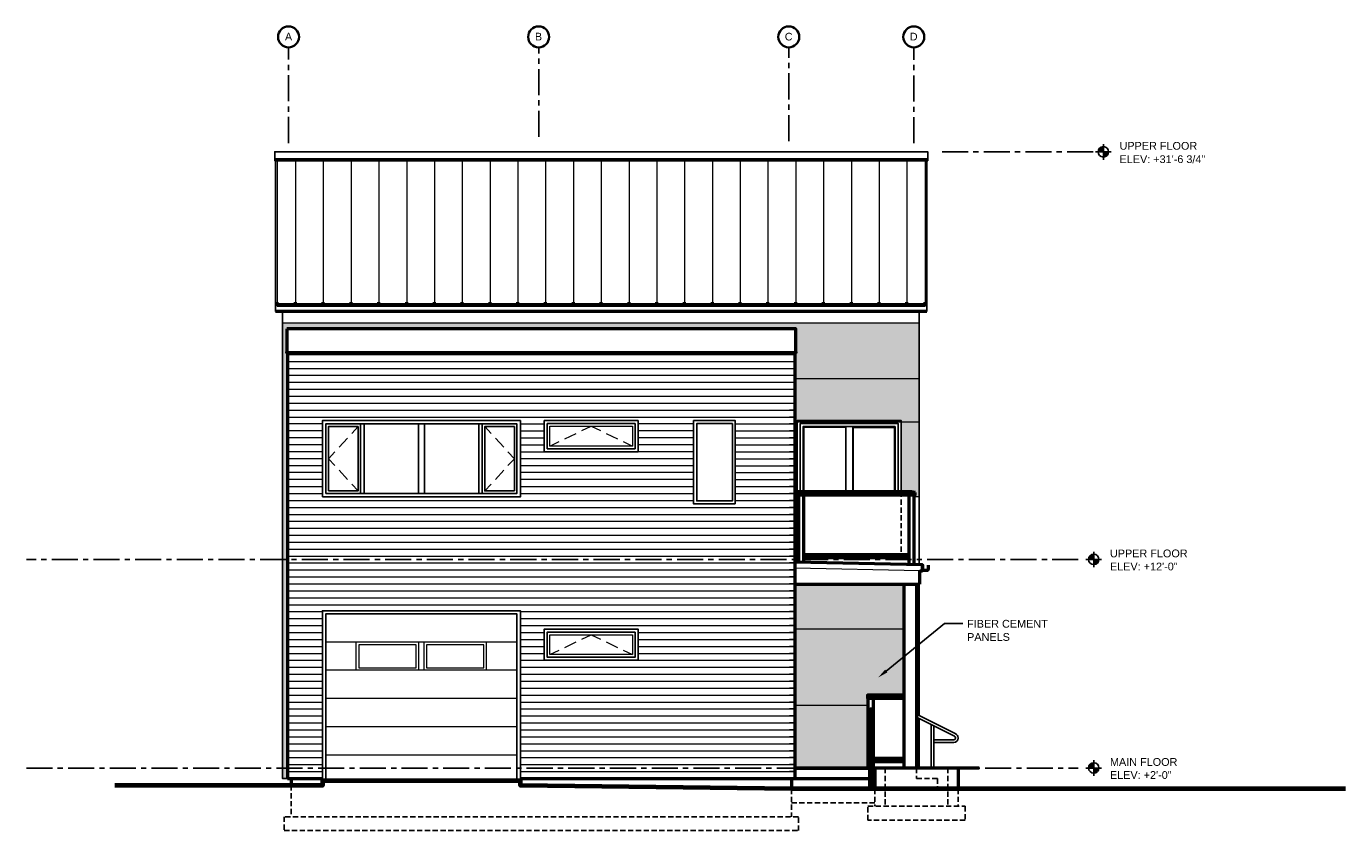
# Model space of a CAD drawing. Header units: inches. Extents: x 0 to 760, y 0 to 463.
import ezdxf

# ---------------------------------------------------------------- set-up
doc = ezdxf.new("R2010")
doc.units = ezdxf.units.IN
doc.header["$LTSCALE"] = 12
doc.header["$MEASUREMENT"] = 0
doc.linetypes.add('CENTER', pattern=[2, 1.25, -0.25, 0.25, -0.25])
doc.linetypes.add('HIDDEN', pattern=[0.375, 0.25, -0.125])
for name, color, linetype in [('A-ELEV', 7, 'Continuous'), ('A-ELEV-GRADE', 7, 'Continuous'), ('A-ELEV-HIDDEN', 7, 'Continuous'), ('A-ELEV-PATT', 7, 'Continuous'), ('A-FOOTINGS', 7, 'HIDDEN'), ('A-GRID', 7, 'CENTER'), ('A-GRID-LABEL', 7, 'Continuous'), ('A-LEVEL', 7, 'CENTER'), ('A-LEVEL-LABEL', 7, 'Continuous'), ('A-PANEL HATCH', 7, 'Continuous'), ('A-TEXT', 7, 'Continuous'), ('A-WALL', 7, 'Continuous')]:
    doc.layers.add(name, color=color, linetype=linetype)
doc.styles.add('PDF Arial', font='arial.ttf')

msp = doc.modelspace()

# ---------------------------------------------------------------- hatches: boundary and pattern name
at = {"layer": 'A-LEVEL-LABEL'}
h = msp.add_hatch(color=256, dxfattribs=at)
h.dxf.hatch_style = 1
h.paths.add_polyline_path([(620.08, 393.6, 0.418125), (617.04, 390.6, 0.003334), (617.04, 390.56), (620.08, 390.56)])
h.paths.add_polyline_path([(623.04, 390.56), (620.08, 390.56), (620.08, 387.6, 0.406424)])
h = msp.add_hatch(color=256, dxfattribs=at)
h.dxf.hatch_style = 1
h.paths.add_polyline_path([(614.56, 159.04, 0.418126), (611.52, 156.04, 0.003335), (611.52, 156), (614.56, 156)])
h.paths.add_polyline_path([(617.52, 156), (614.56, 156), (614.56, 153.04, 0.406421)])
h = msp.add_hatch(color=256, dxfattribs=at)
h.dxf.hatch_style = 1
h.paths.add_polyline_path([(614.56, 39.04, 0.418126), (611.52, 36.04, 0.003335), (611.52, 36), (614.56, 36)])
h.paths.add_polyline_path([(617.52, 36), (614.56, 36), (614.56, 33.04, 0.406421)])
at = {"layer": 'A-PANEL HATCH'}
h = msp.add_hatch(dxfattribs=at)
h.set_pattern_fill('AR-CONC', color=256, scale=2)
h.set_pattern_definition([(50, (1470.611, -135.383), (14.3452, -1.25504), [1.5, -16.5]), (355, (1470.611, -135.383), (-2.77503, 15.04384), [1.2, -13.2]), (100.4514, (1471.807, -135.488), (11.57018, 13.7888), [1.2748, -14.02284]), (46.1842, (1470.611, -131.383), (21.34483, -3.31039), [2.25, -24.75]), (96.6356, (1472.39, -131.66), (18.69324, 19.48237), [1.9122, -21.03428]), (351.1842, (1470.611, -131.383), (18.69324, 19.48237), [1.8, -19.8]), (21, (1472.611, -132.383), (11.93814, -8.05238), [1.5, -16.5]), (326, (1472.611, -132.383), (4.8663, 14.503), [1.2, -13.2]), (71.4514, (1473.606, -133.054), (16.80445, 6.45062), [1.2748, -14.02284]), (37.5, (1470.6114, -135.383), (0.243197, 6.657877), [0, -13.04, 0, -13.4, 0, -13.25]), (7.5, (1470.6114, -135.383), (5.26139, 7.888234), [0, -7.64, 0, -12.74, 0, -5.05]), (327.5, (1466.1514, -135.383), (10.676449, -0.451097), [0, -5, 0, -15.6, 0, -20.7]), (317.5, (1464.151, -135.383), (11.663723, 2.0021), [0, -6.5, 0, -10.36, 0, -14.7])])
h.paths.add_polyline_path([(513.92, 292), (147.44, 292), (147.44, 30), (150.4, 30), (150.4, 275.2), (149.68, 275.2), (149.92, 275.6), (149.92, 288.8), (442.96, 288.8), (442.96, 275.6), (443.2, 275.2), (442.48, 275.2), (442.48, 260), (513.92, 260)])
h.paths.add_polyline_path([(513.92, 260), (442.48, 260), (442.48, 235.12), (443.68, 235.12), (443.68, 236), (503.68, 236), (503.68, 235.12), (513.92, 235.12)], flags=17)
h.paths.add_polyline_path([(513.92, 235.12), (503.68, 235.12), (503.68, 194.96), (509.68, 194.96), (511.68, 194.48), (511.68, 193.2), (511.2, 193.2), (511.2, 192), (513.92, 192)], flags=17)
h.paths.add_polyline_path([(505.2, 141.76), (442.48, 141.76), (442.48, 116), (505.2, 116)], flags=17)
h.paths.add_polyline_path([(505.2, 116), (442.48, 116), (442.48, 72), (484.72, 72), (484.72, 76.16), (484.16, 76.16), (484.16, 77.92), (505.2, 77.92)], flags=17)
h.paths.add_polyline_path([(484.72, 72), (442.48, 72), (442.48, 36), (484.72, 36)], flags=17)

# ---------------------------------------------------------------- linework, layer by layer
at = {"layer": 'A-ELEV', "lineweight": 25}
for points in [[(518.48, 385.44), (518.96, 385.44), (518.96, 390.64), (142.96, 390.64), (142.96, 385.44), (143.44, 385.44)], [(143.44, 298.72), (143.44, 385.44), (518.48, 385.44), (518.48, 298.72)], [(150.4, 30), (147.44, 30), (147.44, 298.72)], [(513.92, 298.72), (513.92, 153.04)], [(443.68, 156), (443.68, 236), (503.68, 236), (503.68, 194.96)], [(192.4, 234), (192.4, 194)], [(194.4, 234), (194.4, 194)], [(225.68, 194), (225.68, 234)], [(229.2, 194), (229.2, 234)], [(260.4, 234), (260.4, 194)], [(262.4, 234), (262.4, 194)], [(445.44, 194.96), (445.44, 234.24), (501.92, 234.24), (501.92, 194.96)], [(447.2, 194.96), (447.2, 232.48), (500.16, 232.48), (500.16, 194.96)], [(471.76, 232.48), (471.76, 194.96)], [(475.76, 232.48), (475.76, 194.96)], [(513.92, 66.24), (513.92, 141.76)], [(170.4, 28.72), (170.4, 126.48), (284.4, 126.48), (284.4, 28.72)], [(172.4, 28.72), (172.4, 124.72), (282.4, 124.72), (282.4, 28.72)], [(535.04, 55.68), (512.48, 66.96)], [(534.4, 54.32), (512.48, 65.28)], [(513.92, 36), (513.92, 64.56)], [(520.96, 36), (520.96, 61.04)], [(522.48, 36), (522.48, 60.32)], [(534.96, 53.12), (534.96, 53.44)], [(536.48, 53.12), (536.48, 53.44)], [(533.92, 52.16), (522.48, 52.16)], [(533.92, 50.64), (522.48, 50.64)]]:
    msp.add_lwpolyline(points, dxfattribs=at)
at = {"layer": 'A-ELEV', "lineweight": 13}
for points in [[(144.4, 385.68), (144.4, 302.64)], [(154.96, 385.44), (154.96, 302.64)], [(170.96, 385.44), (170.96, 302.64)], [(186.96, 385.44), (186.96, 302.64)], [(202.96, 385.44), (202.96, 302.64)], [(218.96, 385.44), (218.96, 302.64)], [(234.96, 385.44), (234.96, 302.64)], [(250.96, 385.44), (250.96, 302.64)], [(266.96, 385.44), (266.96, 302.64)], [(282.96, 385.44), (282.96, 302.64)], [(298.96, 385.44), (298.96, 302.64)], [(314.96, 385.44), (314.96, 302.64)], [(330.96, 385.44), (330.96, 302.64)], [(346.96, 385.44), (346.96, 302.64)], [(362.96, 385.44), (362.96, 302.64)], [(378.96, 385.44), (378.96, 302.64)], [(394.96, 385.44), (394.96, 302.64)], [(410.96, 385.44), (410.96, 302.64)], [(426.96, 385.44), (426.96, 302.64)], [(442.96, 385.44), (442.96, 302.64)], [(458.96, 385.44), (458.96, 302.64)], [(474.96, 385.44), (474.96, 302.64)], [(490.96, 385.44), (490.96, 302.64)], [(506.96, 385.44), (506.96, 302.64)], [(517.44, 385.68), (517.44, 302.64)]]:
    msp.add_lwpolyline(points, dxfattribs=at)
at = {"layer": 'A-ELEV', "lineweight": 50}
for points in [[(144.4, 302.64), (144.4, 304.16)], [(154.96, 302.64), (154.96, 304.16)], [(170.96, 302.64), (170.96, 304.16)], [(186.96, 302.64), (186.96, 304.16)], [(202.96, 302.64), (202.96, 304.16)], [(218.96, 302.64), (218.96, 304.16)], [(234.96, 302.64), (234.96, 304.16)], [(250.96, 302.64), (250.96, 304.16)], [(266.96, 302.64), (266.96, 304.16)], [(282.96, 302.64), (282.96, 304.16)], [(298.96, 302.64), (298.96, 304.16)], [(314.96, 302.64), (314.96, 304.16)], [(330.96, 302.64), (330.96, 304.16)], [(346.96, 302.64), (346.96, 304.16)], [(362.96, 302.64), (362.96, 304.16)], [(378.96, 302.64), (378.96, 304.16)], [(394.96, 302.64), (394.96, 304.16)], [(410.96, 302.64), (410.96, 304.16)], [(426.96, 302.64), (426.96, 304.16)], [(442.96, 302.64), (442.96, 304.16)], [(458.96, 302.64), (458.96, 304.16)], [(474.96, 302.64), (474.96, 304.16)], [(490.96, 302.64), (490.96, 304.16)], [(506.96, 302.64), (506.96, 304.16)], [(517.44, 302.64), (517.44, 304.16)], [(150.4, 275.2), (150.4, 30)], [(442.48, 275.2), (442.48, 30), (485.44, 30)], [(444.48, 193.2), (444.48, 154.48)], [(447.44, 193.2), (447.44, 154.4)], [(515.92, 149.52), (515.92, 152.96)], [(514.48, 141.76), (514.48, 149.52)], [(505.2, 141.76), (505.2, 36)], [(512.48, 141.76), (512.48, 36)], [(485.44, 69.2), (485.44, 24)], [(486.96, 69.2), (486.96, 24)], [(548.48, 36), (488.48, 36), (488.48, 24)], [(536.48, 36), (536.48, 24)], [(152.4, 30), (152.4, 26)], [(440.48, 30), (440.48, 24)], [(486.96, 30), (488.48, 30)]]:
    msp.add_lwpolyline(points, dxfattribs=at)
for points in [[(149.92, 288.8), (149.92, 275.6), (149.68, 275.2), (443.2, 275.2), (442.96, 275.6), (442.96, 288.8)], [(442.48, 36), (485.44, 36)], [(486.96, 36), (488.48, 36)]]:
    msp.add_lwpolyline(points, close=True, dxfattribs=at)
at = {"layer": 'A-ELEV', "lineweight": 25}
for points in [[(170.4, 192), (284.4, 192), (284.4, 236), (170.4, 236)], [(352.16, 218), (298.16, 218), (298.16, 236), (352.16, 236)], [(408.16, 188), (384.16, 188), (384.16, 236), (408.16, 236)], [(172.4, 194), (282.4, 194), (282.4, 234), (172.4, 234)], [(173.92, 195.52), (190.96, 195.52), (190.96, 232.48), (173.92, 232.48)], [(280.96, 195.52), (263.92, 195.52), (263.92, 232.48), (280.96, 232.48)], [(350.48, 234.24), (350.48, 219.76), (299.92, 219.76), (299.92, 234.24)], [(406.48, 234.24), (406.48, 189.76), (385.92, 189.76), (385.92, 234.24)], [(352.16, 98), (298.16, 98), (298.16, 116), (352.16, 116)], [(350.48, 114.24), (350.48, 99.76), (299.92, 99.76), (299.92, 114.24)]]:
    msp.add_lwpolyline(points, close=True, dxfattribs=at)
at = {"layer": 'A-ELEV', "lineweight": 50}
msp.add_circle((486.12, 52.04), 0.76, dxfattribs=at)
msp.add_arc((486.12, 69.24), 0.76, 0.00643, 180, dxfattribs=at)
at = {"layer": 'A-ELEV', "lineweight": 25}
for centre, radius, start, end in [((533.88, 53.48), 1, 0.00283, 63.44474), ((533.88, 53.48), 2.52, 0.00491, 63.43985), ((533.88, 53.16), 2.52, 270.00057, 359.99943), ((533.88, 53.16), 1, 270.0007, 359.9993)]:
    msp.add_arc(centre, radius, start, end, dxfattribs=at)
at = {"layer": 'A-ELEV-GRADE', "lineweight": 70}
msp.add_lwpolyline([(759.52, 24), (440.48, 24), (284.4, 26), (284.4, 28.72), (170.4, 28.72), (170.4, 26), (50.96, 26)], dxfattribs=at)
at = {"layer": 'A-ELEV-HIDDEN', "lineweight": 25}
for points in [[(503.68, 194.96), (503.68, 192)], [(503.68, 190.48), (503.68, 187.52)], [(503.68, 186), (503.68, 182.96)], [(503.68, 181.52), (503.68, 178.48)], [(503.68, 176.96), (503.68, 174)], [(503.68, 172.48), (503.68, 169.52)], [(503.68, 168), (503.68, 164.96)], [(503.68, 163.52), (503.68, 160.48)], [(503.68, 158.96), (503.68, 156)]]:
    msp.add_lwpolyline(points, dxfattribs=at)
at = {"layer": 'A-ELEV-PATT', "lineweight": 0}
for points in [[(518.96, 386.56), (142.96, 386.56)], [(518.96, 385.76), (142.96, 385.76)], [(517.44, 301.68), (144.4, 301.68)], [(517.44, 299.2), (144.4, 299.2)], [(513.92, 292), (147.44, 292)], [(442.96, 275.6), (149.92, 275.6)], [(150.4, 274), (442.48, 274)], [(150.4, 270), (442.48, 270)], [(150.4, 266), (442.48, 266)], [(150.4, 262), (442.48, 262)], [(513.92, 260), (442.48, 260)], [(150.4, 258), (442.48, 258)], [(150.4, 254), (442.48, 254)], [(150.4, 250), (442.48, 250)], [(150.4, 246), (442.48, 246)], [(150.4, 242), (442.48, 242), (439.44, 242)], [(150.4, 238), (442.48, 238), (439.44, 238)], [(170.4, 234), (150.4, 234)], [(170.4, 230), (150.4, 230)], [(190.96, 232.48), (187.28, 228.56)], [(263.92, 232.48), (267.6, 228.56)], [(284.4, 234), (298.16, 234)], [(284.4, 230), (298.16, 230)], [(310.08, 225.44), (316.56, 228.56)], [(319.76, 230.16), (325.2, 232.8), (330.56, 230.16)], [(333.84, 228.56), (340.32, 225.44)], [(384.16, 234), (352.16, 234)], [(384.16, 230), (352.16, 230)], [(408.16, 234), (442.48, 234), (439.44, 234)], [(408.16, 230), (442.48, 230), (439.44, 230)], [(513.92, 235.12), (442.48, 235.12)], [(471.76, 232), (447.68, 232), (447.68, 194.96)], [(476.24, 194.96), (476.24, 232), (499.68, 232), (499.68, 194.96)], [(170.4, 226), (150.4, 226)], [(170.4, 222), (150.4, 222)], [(184.88, 225.92), (180, 220.64)], [(270, 225.92), (274.88, 220.64)], [(284.4, 226), (298.16, 226)], [(284.4, 222), (298.16, 222)], [(301.44, 221.28), (306.8, 223.92)], [(343.52, 223.92), (348.96, 221.28)], [(384.16, 226), (352.16, 226)], [(384.16, 222), (352.16, 222)], [(408.16, 226), (442.48, 226), (439.44, 226)], [(408.16, 222), (442.48, 222), (439.44, 222)], [(170.4, 218), (150.4, 218)], [(170.4, 214), (150.4, 214)], [(177.6, 218), (173.92, 214), (177.6, 210.08)], [(277.28, 218), (280.96, 214), (277.28, 210.08)], [(284.4, 218), (298.16, 218)], [(384.16, 214), (284.4, 214)], [(384.16, 218), (352.16, 218)], [(408.16, 218), (442.48, 218), (439.44, 218)], [(408.16, 214), (442.48, 214), (439.44, 214)], [(170.4, 210), (150.4, 210)], [(170.4, 206), (150.4, 206)], [(180, 207.44), (184.88, 202.08)], [(274.88, 207.44), (270, 202.08)], [(384.16, 210), (284.4, 210)], [(384.16, 206), (284.4, 206)], [(408.16, 210), (442.48, 210), (439.44, 210)], [(408.16, 206), (442.48, 206), (439.44, 206)], [(170.4, 202), (150.4, 202)], [(150.4, 198), (170.4, 198)], [(187.28, 199.44), (190.96, 195.52)], [(267.6, 199.44), (263.92, 195.52)], [(384.16, 202), (284.4, 202)], [(284.4, 198), (384.16, 198)], [(408.16, 202), (442.48, 202), (439.44, 202)], [(408.16, 198), (442.48, 198), (439.44, 198)], [(150.4, 194), (170.4, 194)], [(150.4, 190), (384.16, 190)], [(284.4, 194), (384.16, 194)], [(408.16, 194), (442.48, 194), (439.44, 194)], [(408.16, 190), (442.48, 190), (439.44, 190)], [(511.68, 194.48), (443.92, 194.48)], [(513.92, 192), (511.2, 192)], [(150.4, 186), (442.48, 186), (439.44, 186)], [(150.4, 182), (442.48, 182), (439.44, 182)], [(150.4, 178), (442.48, 178), (439.44, 178)], [(150.4, 174), (442.48, 174), (439.44, 174)], [(150.4, 170), (442.48, 170), (439.44, 170)], [(150.4, 166), (442.48, 166), (439.44, 166)], [(150.4, 162), (442.48, 162), (439.44, 162)], [(150.4, 158), (442.48, 158), (439.44, 158)], [(150.4, 154), (442.48, 154), (439.44, 154)], [(508.16, 158.24), (447.44, 158.24)], [(150.4, 150), (442.48, 150), (439.44, 150)], [(150.4, 146), (442.48, 146), (439.44, 146)], [(514.48, 149.52), (442.48, 151.04)], [(150.4, 142), (442.48, 142), (439.44, 142)], [(150.4, 138), (442.48, 138), (439.44, 138)], [(150.4, 134), (442.48, 134), (439.44, 134)], [(150.4, 130), (442.48, 130), (439.44, 130)], [(150.4, 126), (170.4, 126)], [(150.4, 122), (170.4, 122)], [(284.4, 126), (442.48, 126), (439.44, 126)], [(284.4, 122), (442.48, 122), (439.44, 122)], [(150.4, 118), (170.4, 118)], [(150.4, 114), (170.4, 114)], [(284.4, 118), (442.48, 118), (439.44, 118)], [(284.4, 114), (298.16, 114)], [(352.16, 114), (442.48, 114), (439.44, 114)], [(505.2, 116), (442.48, 116)], [(150.4, 110), (170.4, 110)], [(282.4, 108.48), (172.4, 108.48)], [(189.92, 92.24), (189.92, 108.48)], [(225.92, 92.24), (225.92, 108.48)], [(228.96, 92.24), (228.96, 108.48)], [(264.96, 92.24), (264.96, 108.48)], [(284.4, 110), (298.16, 110)], [(310.08, 105.44), (316.56, 108.56)], [(319.76, 110.16), (325.2, 112.72), (330.56, 110.16)], [(333.84, 108.56), (340.32, 105.44)], [(352.16, 110), (442.48, 110), (439.44, 110)], [(150.4, 106), (170.4, 106)], [(150.4, 102), (170.4, 102)], [(284.4, 106), (298.16, 106)], [(284.4, 102), (298.16, 102)], [(301.44, 101.28), (306.8, 103.84)], [(343.52, 103.84), (348.96, 101.28)], [(352.16, 106), (442.48, 106), (439.44, 106)], [(352.16, 102), (442.48, 102), (439.44, 102)], [(150.4, 98), (170.4, 98)], [(150.4, 94), (170.4, 94)], [(282.4, 92.24), (172.4, 92.24)], [(284.4, 98), (298.16, 98)], [(284.4, 94), (442.48, 94), (439.44, 94)], [(352.16, 98), (442.48, 98), (439.44, 98)], [(150.4, 90), (170.4, 90)], [(150.4, 86), (170.4, 86)], [(284.4, 90), (442.48, 90), (439.44, 90)], [(284.4, 86), (442.48, 86), (439.44, 86)], [(150.4, 82), (170.4, 82)], [(150.4, 78), (170.4, 78)], [(282.4, 76), (172.4, 76)], [(284.4, 82), (442.48, 82), (439.44, 82)], [(284.4, 78), (442.48, 78), (439.44, 78)], [(505.2, 77.36), (484.16, 77.36)], [(150.4, 74), (170.4, 74)], [(150.4, 70), (170.4, 70)], [(284.4, 74), (442.48, 74), (439.44, 74)], [(284.4, 70), (442.48, 70), (439.44, 70)], [(484.72, 72), (442.48, 72)], [(150.4, 66), (170.4, 66)], [(150.4, 62), (170.4, 62)], [(284.4, 66), (442.48, 66), (439.44, 66)], [(284.4, 62), (442.48, 62), (439.44, 62)], [(150.4, 58), (170.4, 58)], [(150.4, 54), (170.4, 54)], [(282.4, 59.76), (172.4, 59.76)], [(284.4, 58), (442.48, 58), (439.44, 58)], [(284.4, 54), (442.48, 54), (439.44, 54)], [(150.4, 50), (170.4, 50)], [(150.4, 46), (170.4, 46)], [(284.4, 50), (442.48, 50), (439.44, 50)], [(284.4, 46), (442.48, 46), (439.44, 46)], [(150.4, 42), (170.4, 42)], [(150.4, 38), (170.4, 38)], [(282.4, 43.44), (172.4, 43.44)], [(284.4, 42), (442.48, 42), (439.44, 42)], [(284.4, 38), (442.48, 38), (439.44, 38)], [(487.68, 41.12), (505.2, 41.12)], [(150.4, 34), (170.4, 34)], [(284.4, 34), (442.48, 34), (439.44, 34)]]:
    msp.add_lwpolyline(points, dxfattribs=at)
for points in [[(348.96, 232.8), (348.96, 221.28), (301.44, 221.28), (301.44, 232.8)], [(191.44, 106.96), (191.44, 93.76), (224.4, 93.76), (224.4, 106.96)], [(230.4, 106.96), (230.4, 93.76), (263.44, 93.76), (263.44, 106.96)], [(348.96, 112.72), (348.96, 101.28), (301.44, 101.28), (301.44, 112.72)]]:
    msp.add_lwpolyline(points, close=True, dxfattribs=at)
at = {"layer": 'A-FOOTINGS'}
for points in [[(494.48, 36), (494.48, 14)], [(512.48, 36), (512.48, 30), (524.48, 30), (524.48, 24)], [(530.48, 36), (530.48, 14)], [(152.4, 26), (152.4, 8)], [(440.48, 24), (440.48, 8)], [(488.48, 24), (488.48, 14)], [(536.48, 24), (536.48, 14)], [(440.48, 16), (488.48, 16)]]:
    msp.add_lwpolyline(points, dxfattribs=at)
for points in [[(148.4, 8), (148.4, 0), (444.48, 0), (444.48, 8)], [(484.48, 14), (540.48, 14), (540.48, 6), (484.48, 6)]]:
    msp.add_lwpolyline(points, close=True, dxfattribs=at)
at = {"layer": 'A-GRID'}
for p, q in [((150.96, 395.68), (150.96, 450.72)), ((294.96, 399.28), (294.96, 450.72)), ((438.96, 396.8), (438.96, 450.72)), ((510.96, 395.6), (510.96, 450.72))]:
    msp.add_line(p, q, dxfattribs=at)
at = {"layer": 'A-GRID', "lineweight": 35}
for points in [[(442.48, 156), (443.6, 156)], [(479.6, 36), (485.6, 36)]]:
    msp.add_lwpolyline(points, dxfattribs=at)
at = {"layer": 'A-GRID-LABEL', "lineweight": 35}
for centre in [(150.92, 456.76), (294.92, 456.76), (438.92, 456.76), (510.92, 456.76)]:
    msp.add_circle(centre, 6.04, dxfattribs=at)
at = {"layer": 'A-LEVEL'}
for p, q in [((614.16, 390.64), (525.92, 390.64)), ((605.6, 156), (0, 156)), ((0, 36), (605.6, 36))]:
    msp.add_line(p, q, dxfattribs=at)
at = {"layer": 'A-LEVEL-LABEL', "lineweight": 25}
for points in [[(620.08, 395.12), (620.08, 386.08)], [(615.6, 390.56), (624.56, 390.56)], [(620.08, 393.6), (620.08, 390.56)], [(623.12, 390.56), (620.08, 390.56), (623.12, 390.56)], [(614.56, 160.48), (614.56, 151.52)], [(610, 156), (619.04, 156)], [(614.56, 156), (614.56, 153.04)], [(617.52, 156), (614.56, 156), (617.52, 156)], [(614.56, 40.48), (614.56, 31.52)], [(610, 36), (619.04, 36)], [(614.56, 36), (614.56, 33.04)], [(617.52, 36), (614.56, 36), (617.52, 36)]]:
    msp.add_lwpolyline(points, dxfattribs=at)
for centre in [(620.04, 390.6), (614.52, 156.04), (614.52, 36.04)]:
    msp.add_circle(centre, 3, dxfattribs=at)
at = {"layer": 'A-TEXT', "lineweight": 25}
msp.add_lwpolyline([(495.04, 91.84), (528.64, 119.12), (539.12, 119.12)], dxfattribs=at)
at = {"layer": 'A-TEXT', "transparency": 33554559}
msp.add_solid([(495.68, 91.04), (490.4, 88.08), (494.4, 92.64)], dxfattribs=at)
at = {"layer": 'A-WALL', "lineweight": 50}
for points in [[(518.48, 302.64), (143.44, 302.64)], [(518.48, 298.72), (143.44, 298.72)], [(508.16, 153.12), (508.16, 193.2)], [(511.2, 153.04), (511.2, 193.2)], [(515.92, 152.96), (442.48, 154.48)], [(508.16, 158.72), (447.44, 158.72)], [(508.16, 156.96), (447.44, 156.96)], [(519.2, 152.72), (519.2, 150.24), (518.72, 149.76), (516.16, 149.76), (516.16, 152.72), (515.92, 152.72)], [(514.48, 149.52), (515.92, 149.52)], [(442.48, 141.76), (514.48, 141.76)], [(505.2, 77.92), (484.16, 77.92), (484.16, 76.16), (505.2, 76.16)], [(484.72, 36), (484.72, 76.16)], [(487.68, 36), (487.68, 76.16)], [(487.68, 41.6), (505.2, 41.6)], [(487.68, 39.84), (505.2, 39.84)], [(150.4, 30), (170.4, 30)], [(284.4, 30), (442.48, 30)]]:
    msp.add_lwpolyline(points, dxfattribs=at)
msp.add_lwpolyline([(511.68, 194.48), (509.68, 194.96), (443.92, 194.96), (443.92, 193.2), (511.68, 193.2)], close=True, dxfattribs=at)

# ---------------------------------------------------------------- texts
at = {"layer": 'A-GRID-LABEL', "char_height": 4.41, "attachment_point": 7, "style": 'PDF Arial'}
for s, insert in [('A', (148.88, 454.72)), ('B', (292.8, 454.72)), ('C', (436.64, 454.65)), ('D', (508.64, 454.72))]:
    msp.add_mtext(s, dxfattribs=dict(at, insert=insert))
at = {"layer": 'A-LEVEL-LABEL', "attachment_point": 7, "style": 'PDF Arial'}
for s, insert, char_height in [('UPPER FLOOR', (629.36, 391.77), 4.4667), ('ELEV: +31\'-6 3/4"', (629.36, 384.09), 4.4667), ('UPPER FLOOR', (623.84, 157.21), 4.4667), ('ELEV: +12\'-0"', (623.84, 149.69), 4.4667), ('MAIN FLOOR', (623.84, 37.21), 4.467), ('ELEV: +2\'-0"', (623.84, 29.69), 4.4667)]:
    msp.add_mtext(s, dxfattribs=dict(at, insert=insert, char_height=char_height))
at = {"layer": 'A-TEXT', "attachment_point": 7, "style": 'PDF Arial'}
for s, insert, char_height in [('FIBER CEMENT', (541.6, 116.73), 4.4667), ('PANELS', (541.6, 109.13), 4.467)]:
    msp.add_mtext(s, dxfattribs=dict(at, insert=insert, char_height=char_height))

doc.saveas('drawing.dxf')
